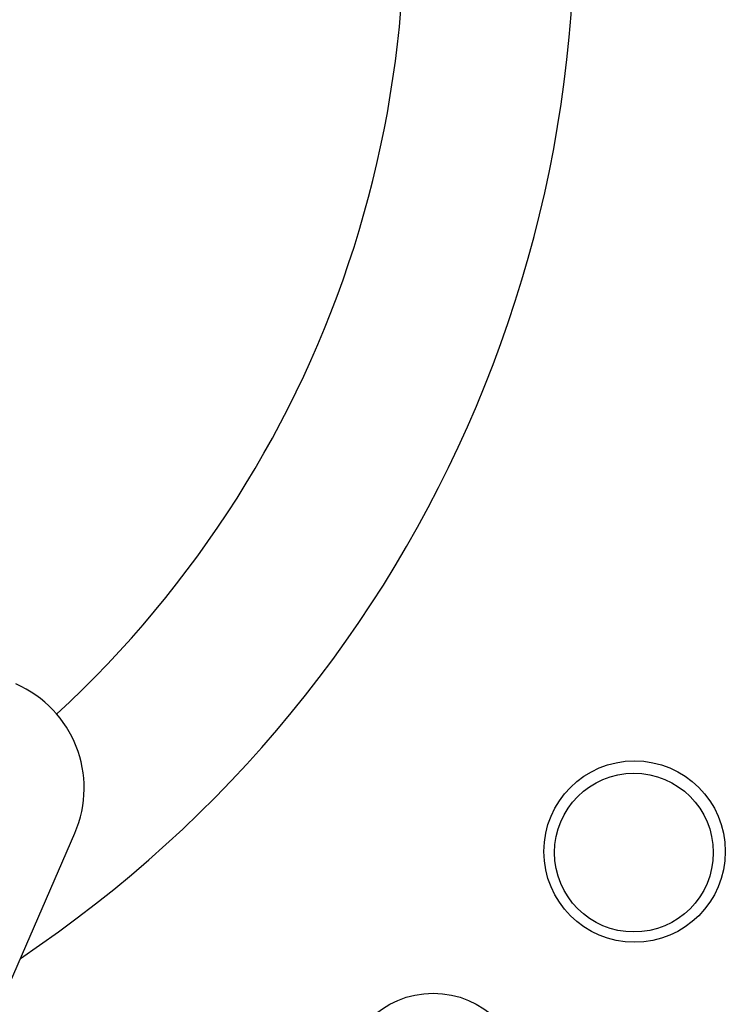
# Model space of a CAD drawing. Header units: millimetres. Extents: x 2719 to 13968, y 3953 to 13921.
# Tile 35 of 160: x 5272 to 5334, y 4837 to 4924. Entities that reach past the tile are written whole.
import ezdxf

# ---------------------------------------------------------------- set-up
doc = ezdxf.new("R2010")
doc.units = ezdxf.units.MM

msp = doc.modelspace()

# ---------------------------------------------------------------- linework, layer by layer
at = {"color": 7, "linetype": 'Continuous', "lineweight": 25}
msp.add_line((5210.732, 4701.181), (5276.463, 4852.499), dxfattribs=at)
for centre, radius in [((5325.831, 4850.882), 7.999), ((5325.767, 4850.792), 6.999), ((5308.061, 4830.394), 7.999)]:
    msp.add_circle(centre, radius, dxfattribs=at)
for centre, radius, start, end in [((5210.556, 4932.91), 109.985, 303.75648, 10.47568), ((5210.556, 4932.91), 94.987, 312.61522, 12.1532), ((5267.292, 4856.483), 9.999, 336.52024, 66.52024)]:
    msp.add_arc(centre, radius, start, end, dxfattribs=at)

doc.saveas('drawing.dxf')
